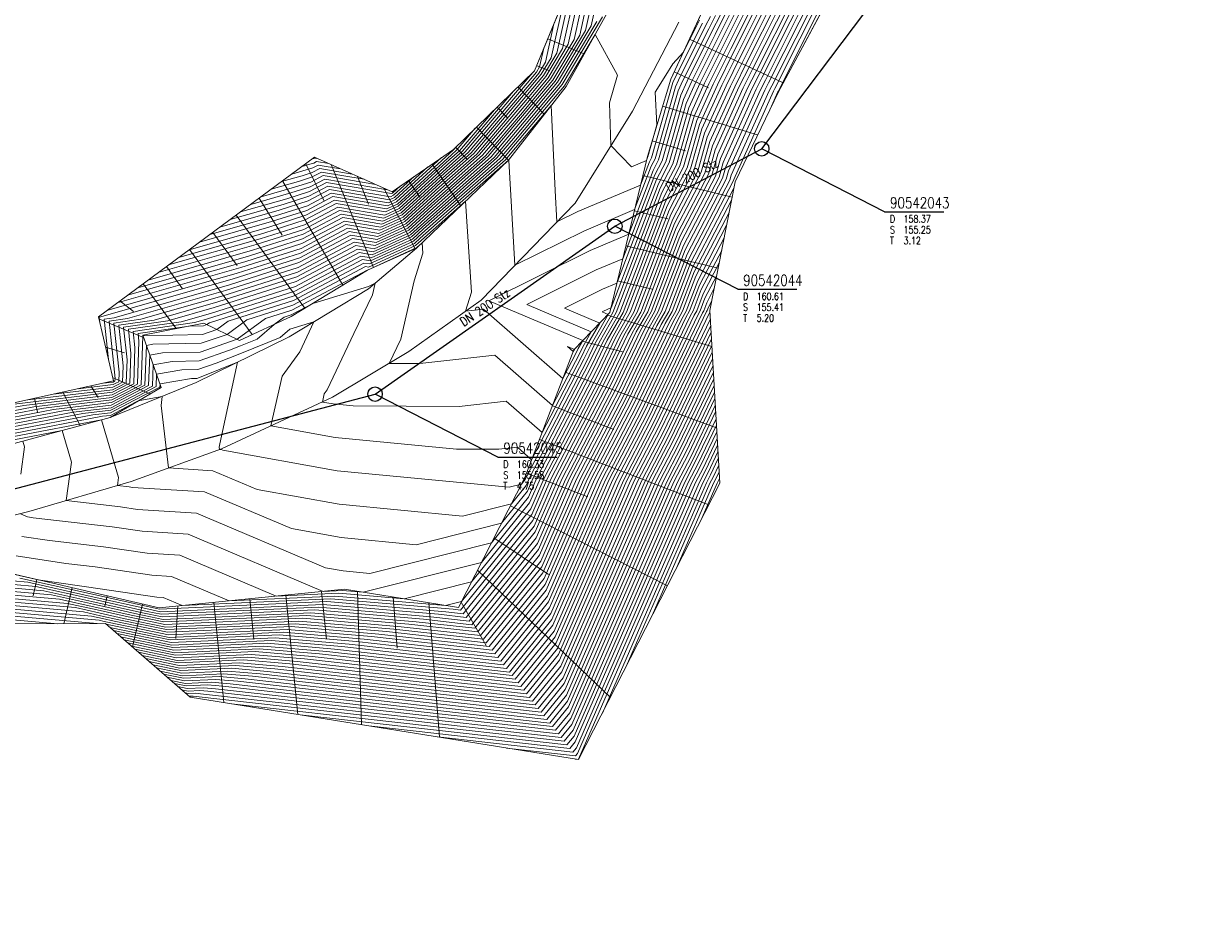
# Model space of a CAD drawing. Header units: metres. Extents: x 3490449 to 3490968, y 5754217 to 5754743.
# Tile 99 of 212: x 3490735 to 3490815, y 5754438 to 5754501. Entities that reach past the tile are written whole.
import ezdxf
from ezdxf.enums import TextEntityAlignment as Align

# ---------------------------------------------------------------- set-up
doc = ezdxf.new("R2010")
doc.units = ezdxf.units.M
doc.header["$LTSCALE"] = 0.25
for name, color, linetype, lineweight, true_color in [('Kartierung-07$0$$BOESCHUNG', 7, 'Continuous', 18, 0x82563a), ('Kartierung-07$0$$BRUCH', 7, 'Continuous', 18, 0x82563a), ('Kartierung-07$0$$HOEHEN_Haupt', 7, 'Continuous', 18, 0x82563a), ('Kartierung-07$0$$HOEHEN_Mittel', 7, 'Continuous', 18, 0x82563a), ('Kartierung-07$0$B_Befestigt', 7, 'Continuous', 18, 0x82563a), ('Kartierung-07$0$B_Boeschung_OK', 7, 'Continuous', 18, 0x82563a), ('Kartierung-07$0$B_Boeschung_UK', 7, 'Continuous', 18, 0x82563a), ('Kartierung-07$0$Hilfe_DGM', 7, 'Continuous', 18, 0x82563a)]:
    doc.layers.add(name, color=color, linetype=linetype, lineweight=lineweight, true_color=true_color)
for name, color, linetype, true_color in [('Kartierung-07$0$B_Schachtschrift_SW_AUS', 7, 'Continuous', 0x82563a), ('Kartierung-07$0$B_SW-Leitung_AUS', 7, 'Continuous', 0x82563a), ('Kartierung-07$0$B_SW_Leitung_Schrift_AUS', 7, 'Continuous', 0x82563a)]:
    doc.layers.add(name, color=color, linetype=linetype, true_color=true_color)
doc.layers.add('Kartierung-07$0$B_SW_Schacht', color=7, linetype='Continuous')
doc.styles.add('Kartierung-07$0$STANDARD', font='romans.shx', dxfattribs={"width": 0.8})

# ---------------------------------------------------------------- blocks, each defined once
blk = doc.blocks.new('Kartierung-07$0$B_Schachtbeschriftung')
blk.add_line((0, 0), (8.19, 0))
at = {"style": 'Kartierung-07$0$STANDARD', "width": 0.8}
for s, p in [('D ', (0.75, -0.5)), ('S ', (0.75, -2)), ('T ', (0.75, -3.5))]:
    blk.add_text(s, height=1, dxfattribs=at).set_placement(p, align=Align.TOP_LEFT)
at = {"ltscale": 0.02, "style": 'Kartierung-07$0$STANDARD', "width": 0.8}
for tag, p, height in [('NUMMER', (0.76, 0.48), 1.5), ('DECKEL', (2.63, -1.5), 1), ('SOHLE', (2.63, -3), 1), ('TIEFE', (2.63, -4.5), 1)]:
    blk.add_attdef(tag, p, '', height=height, dxfattribs=at)
at = {"ltscale": 0.02, "style": 'Kartierung-07$0$STANDARD', "width": 0.8, "flags": 1}
blk.add_attdef('FOTO', (1.06, -6.13), '', height=1, dxfattribs=at)

msp = doc.modelspace()

# ---------------------------------------------------------------- linework, layer by layer
at = {"layer": 'Kartierung-07$0$$BOESCHUNG', "ltscale": 0.02}
for p, q in [((3490771.014, 5754499.734, 161.791), (3490773.545, 5754498.686, 158.862)), ((3490780.825, 5754499.705), (3490787.327, 5754496.694)), ((3490770.249, 5754497.886, 161.791), (3490771.104, 5754497.532, 160.707)), ((3490779.774, 5754497.437), (3490782.157, 5754496.333)), ((3490768.95, 5754496.401, 161.791), (3490770.782, 5754494.51, 158.862)), ((3490767.513, 5754495.009, 161.791), (3490768.263, 5754494.236, 160.707)), ((3490778.976, 5754495.072), (3490785.554, 5754493.077)), ((3490766.077, 5754493.618, 161.791), (3490768.296, 5754491.327, 158.862)), ((3490778.251, 5754492.68), (3490780.548, 5754491.983)), ((3490764.641, 5754492.226, 161.791), (3490765.458, 5754491.382, 160.707)), ((3490754.263, 5754491.085, 161.791), (3490755.539, 5754488.496, 161.558)), ((3490756.009, 5754491.024, 161.791), (3490758.943, 5754483.896, 161.506)), ((3490763.016, 5754491.064, 161.791), (3490765.001, 5754488.18, 158.862)), ((3490757.837, 5754490.213, 161.791), (3490758.614, 5754488.276, 161.266)), ((3490777.601, 5754490.267), (3490783.792, 5754488.779)), ((3490752.654, 5754489.898, 161.791), (3490756.839, 5754482.686, 160.117)), ((3490759.665, 5754489.402, 161.791), (3490761.841, 5754485.206, 159.639)), ((3490761.369, 5754489.93, 161.791), (3490762.17, 5754488.765, 160.707)), ((3490751.044, 5754488.711, 161.791), (3490752.627, 5754486.147, 160.707)), ((3490777.017, 5754487.836), (3490779.345, 5754487.276)), ((3490749.434, 5754487.524, 161.791), (3490754.186, 5754481.081, 158.862)), ((3490747.825, 5754486.336, 161.791), (3490749.521, 5754484.037, 160.707)), ((3490776.433, 5754485.405), (3490782.827, 5754483.868)), ((3490746.215, 5754485.149, 161.791), (3490750.558, 5754479.261, 158.862)), ((3490744.606, 5754483.962, 161.791), (3490745.732, 5754482.436, 160.707)), ((3490742.996, 5754482.775, 161.791), (3490745.285, 5754479.672, 158.862)), ((3490775.849, 5754482.974), (3490778.252, 5754482.397)), ((3490741.387, 5754481.588, 161.791), (3490742.324, 5754480.854, 161.432)), ((3490739.941, 5754480.34, 161.791), (3490743.024, 5754479.06, 161.558)), ((3490775.153, 5754480.605), (3490782.389, 5754478.439)), ((3490773.416, 5754478.806), (3490776.191, 5754478.067)), ((3490740.394, 5754478.392, 161.791), (3490741.71, 5754478.001, 160.707)), ((3490772.235, 5754476.654), (3490782.709, 5754472.796)), ((3490739.384, 5754475.704, 161.791), (3490739.88, 5754474.913, 160.707)), ((3490740.886, 5754476.282, 161.514), (3490743.474, 5754475.149, 159.718)), ((3490735.479, 5754474.841, 161.791), (3490735.69, 5754473.883, 160.707)), ((3490737.431, 5754475.273, 161.791), (3490738.642, 5754472.96, 159.698)), ((3490771.337, 5754474.321), (3490775.606, 5754472.677)), ((3490770.439, 5754471.988), (3490782.166, 5754467.472)), ((3490769.541, 5754469.655), (3490773.789, 5754468.019)), ((3490768.433, 5754467.415), (3490779.302, 5754461.864)), ((3490767.296, 5754465.188), (3490771.061, 5754462.64)), ((3490766.159, 5754462.962), (3490775.356, 5754454.138)), ((3490735.644, 5754462.311), (3490735.379, 5754461.175)), ((3490738.079, 5754461.743), (3490737.496, 5754459.246)), ((3490740.513, 5754461.175), (3490740.347, 5754460.463)), ((3490750.386, 5754460.971), (3490750.668, 5754458.159)), ((3490752.873, 5754461.22), (3490753.703, 5754452.962)), ((3490755.36, 5754461.47), (3490755.692, 5754458.17)), ((3490757.841, 5754461.484), (3490758.132, 5754452.25)), ((3490760.309, 5754461.088), (3490760.591, 5754457.556)), ((3490742.948, 5754460.608), (3490742.255, 5754457.636)), ((3490745.411, 5754460.471), (3490745.261, 5754458.21)), ((3490747.898, 5754460.721), (3490748.595, 5754453.782)), ((3490762.778, 5754460.691), (3490763.534, 5754451.382)), ((3490765.022, 5754460.735), (3490766.759, 5754457.741))]:
    msp.add_line(p, q, dxfattribs=at)
at = {"layer": 'Kartierung-07$0$$BRUCH', "ltscale": 0.02}
for p, q in [((3490773.072, 5754504.708), (3490770.093, 5754497.509)), ((3490783.376, 5754505.213), (3490779.541, 5754496.933)), ((3490786.991, 5754496.069), (3490790.906, 5754503.359)), ((3490772.283, 5754496.433), (3490775.114, 5754501.486)), ((3490776.877, 5754494.716), (3490780.093, 5754500.893)), ((3490770.093, 5754497.509), (3490764.482, 5754492.072)), ((3490779.541, 5754496.933), (3490777.916, 5754491.576)), ((3490768.297, 5754491.328), (3490772.283, 5754496.433)), ((3490784.001, 5754489.843), (3490786.991, 5754496.069)), ((3490772.909, 5754488.352), (3490776.877, 5754494.716)), ((3490764.482, 5754492.072), (3490760.234, 5754489.149)), ((3490754.868, 5754491.531), (3490739.905, 5754480.495)), ((3490760.234, 5754489.149), (3490754.868, 5754491.531)), ((3490761.927, 5754485.245), (3490768.297, 5754491.328)), ((3490777.916, 5754491.576), (3490775.321, 5754480.778)), ((3490782.248, 5754480.922), (3490784.001, 5754489.843)), ((3490766.417, 5754481.65), (3490772.909, 5754488.352)), ((3490758.529, 5754483.709), (3490761.927, 5754485.245)), ((3490761.927, 5754485.245), (3490758.606, 5754482.43)), ((3490753.24, 5754480.508), (3490758.529, 5754483.709)), ((3490758.606, 5754482.43), (3490753.106, 5754479.099)), ((3490761.399, 5754478.088), (3490766.417, 5754481.65)), ((3490739.905, 5754480.495), (3490740.94, 5754476.048)), ((3490749.68, 5754478.853), (3490753.24, 5754480.508)), ((3490775.321, 5754480.778), (3490772.831, 5754478.2)), ((3490782.927, 5754468.963), (3490782.248, 5754480.922)), ((3490742.97, 5754479.211), (3490747.202, 5754480.053)), ((3490747.202, 5754480.053), (3490749.68, 5754478.853)), ((3490744.253, 5754475.607), (3490742.97, 5754479.211)), ((3490753.106, 5754479.099), (3490746.678, 5754475.932)), ((3490756.121, 5754474.919), (3490761.399, 5754478.088)), ((3490772.831, 5754478.2), (3490769.428, 5754469.362)), ((3490740.94, 5754476.048), (3490733.843, 5754474.48)), ((3490746.678, 5754475.932), (3490740.719, 5754473.528)), ((3490740.719, 5754473.528), (3490744.253, 5754475.607)), ((3490748.432, 5754471.356), (3490756.121, 5754474.919)), ((3490734.074, 5754471.71), (3490740.719, 5754473.528)), ((3490742.179, 5754469.09), (3490748.432, 5754471.356)), ((3490735.09, 5754467.003), (3490742.179, 5754469.09)), ((3490769.428, 5754469.362), (3490764.831, 5754460.361)), ((3490773.159, 5754449.836), (3490782.927, 5754468.963)), ((3490720.934, 5754463.569), (3490735.09, 5754467.003)), ((3490744.1, 5754460.339), (3490733.851, 5754462.729)), ((3490756.94, 5754461.629), (3490744.1, 5754460.339)), ((3490764.831, 5754460.361), (3490756.94, 5754461.629)), ((3490726.207, 5754459.228), (3490740.397, 5754459.251)), ((3490740.397, 5754459.251), (3490746.255, 5754454.158)), ((3490746.255, 5754454.158), (3490773.159, 5754449.836))]:
    msp.add_line(p, q, dxfattribs=at)
at = {"layer": 'Kartierung-07$0$$HOEHEN_Haupt', "ltscale": 0.02}
for points in [[(3490741.206, 5754481.455), (3490749.774, 5754483.904), (3490753.937, 5754485.225), (3490757.047, 5754486.876), (3490759.396, 5754486.476), (3490761.064, 5754487.235), (3490763.504, 5754489.459), (3490766.104, 5754491.756), (3490769.621, 5754495.886), (3490770.726, 5754497.198), (3490771.648, 5754498.74), (3490772.854, 5754504.18)], [(3490730.675, 5754461.274), (3490737.762, 5754460.651), (3490739.81, 5754460.194), (3490741.967, 5754459.712), (3490744.502, 5754459.186), (3490754.066, 5754459.619), (3490760.873, 5754459.039), (3490766.365, 5754458.422), (3490770.534, 5754463.576), (3490773.01, 5754469.256), (3490776.106, 5754475.204), (3490778.297, 5754479.78), (3490778.908, 5754480.853), (3490780.54, 5754485.124), (3490783.129, 5754490.091), (3490783.352, 5754490.875), (3490785.76, 5754496.212), (3490786.095, 5754496.879), (3490789.132, 5754502.93)], [(3490732.908, 5754462.297), (3490735.012, 5754462.112), (3490739.197, 5754461.178), (3490743.605, 5754460.194), (3490744.193, 5754460.072), (3490755.441, 5754460.581), (3490763.446, 5754459.899), (3490765.368, 5754459.683), (3490770.148, 5754465.593), (3490771.761, 5754469.293), (3490775.247, 5754475.99), (3490776.863, 5754479.365), (3490777.696, 5754480.827), (3490779.92, 5754486.648), (3490781.897, 5754490.442), (3490782.434, 5754492.334), (3490784.263, 5754496.385), (3490785.006, 5754497.865), (3490787.328, 5754502.493)], [(3490738.493, 5754475.507), (3490740.918, 5754475.798), (3490741.102, 5754475.893), (3490741.306, 5754475.999), (3490741.329, 5754476.655), (3490740.972, 5754480.048), (3490742.844, 5754480.317), (3490748.448, 5754481.919), (3490753.694, 5754483.584), (3490757.614, 5754485.664), (3490759.064, 5754485.417), (3490761.393, 5754486.477), (3490762.904, 5754487.854), (3490767.1, 5754491.561), (3490769.02, 5754493.816), (3490771.533, 5754496.802), (3490773.631, 5754500.311), (3490774.208, 5754502.915)], [(3490733.978, 5754472.863), (3490738.826, 5754473.79), (3490740.762, 5754474.022), (3490742.249, 5754474.795), (3490743.9, 5754475.654), (3490743.931, 5754476.511), (3490745.683, 5754476.812), (3490746.793, 5754476.836), (3490748.054, 5754477.271), (3490749.818, 5754477.981), (3490752.485, 5754479.054), (3490753.157, 5754479.638), (3490754.822, 5754480.138), (3490753.846, 5754478.074), (3490752.628, 5754476.375), (3490751.849, 5754472.94), (3490756.292, 5754472.145), (3490764.706, 5754471.334), (3490767.626, 5754471.321), (3490768.913, 5754471.463), (3490769.904, 5754470.598), (3490773.529, 5754477.562), (3490773.995, 5754478.537), (3490775.204, 5754480.657), (3490774.797, 5754480.829), (3490775.235, 5754481.047), (3490775.403, 5754481.118), (3490778.68, 5754489.698), (3490779.434, 5754491.144), (3490780.6, 5754495.25), (3490781.269, 5754496.733), (3490782.826, 5754499.836), (3490783.722, 5754501.621)], [(3490785.525, 5754502.057), (3490783.916, 5754498.85), (3490782.766, 5754496.559), (3490781.517, 5754493.792), (3490780.665, 5754490.793), (3490779.3, 5754488.173), (3490776.484, 5754480.802), (3490775.429, 5754478.951), (3490774.388, 5754476.776), (3490770.512, 5754469.33), (3490769.763, 5754467.611), (3490766.428, 5754463.488), (3490758.227, 5754461.422), (3490756.816, 5754461.542), (3490755.474, 5754461.482), (3490746.108, 5754465.445), (3490742.936, 5754465.641), (3490740.847, 5754465.949), (3490735.393, 5754466.576), (3490734.984, 5754466.638), (3490734.5, 5754466.86)], [(3490733.886, 5754473.968), (3490735.422, 5754474.261), (3490740.84, 5754474.91), (3490741.675, 5754475.344), (3490742.603, 5754475.827), (3490742.71, 5754478.806), (3490742.654, 5754479.343), (3490746.178, 5754479.849), (3490747.179, 5754479.871), (3490747.412, 5754479.951), (3490747.59, 5754480.082), (3490753.452, 5754481.943), (3490758.181, 5754484.453), (3490758.733, 5754484.359), (3490761.721, 5754485.719), (3490762.303, 5754486.25), (3490768.096, 5754491.367), (3490768.418, 5754491.746), (3490771.257, 5754495.119), (3490771.532, 5754489.241), (3490771.657, 5754487.06), (3490773.093, 5754487.774), (3490777.443, 5754489.607), (3490778.06, 5754491.222), (3490778.202, 5754491.495), (3490779.682, 5754496.708), (3490779.772, 5754496.906), (3490781.736, 5754500.822)], [(3490744.762, 5754484.078), (3490751.1, 5754485.889), (3490754.179, 5754486.866), (3490756.48, 5754488.088), (3490759.728, 5754487.534), (3490760.735, 5754487.993), (3490764.105, 5754491.064), (3490765.108, 5754491.95), (3490768.657, 5754496.118)], [(3490762.722, 5754490.861), (3490760.407, 5754488.75), (3490760.06, 5754488.592), (3490755.913, 5754489.299), (3490754.421, 5754488.508), (3490752.426, 5754487.874), (3490748.318, 5754486.7)], [(3490758.301, 5754490.007), (3490755.345, 5754490.511), (3490754.664, 5754490.149), (3490753.752, 5754489.86), (3490751.874, 5754489.323)], [(3490783.751, 5754488.571), (3490781.159, 5754483.599), (3490780.12, 5754480.878), (3490779.73, 5754480.194), (3490776.965, 5754474.418), (3490774.259, 5754469.219), (3490770.919, 5754461.558), (3490767.363, 5754457.161), (3490758.299, 5754458.18), (3490752.691, 5754458.658), (3490744.811, 5754458.301), (3490740.449, 5754459.206)], [(3490782.895, 5754484.215), (3490781.779, 5754482.075), (3490781.332, 5754480.903), (3490781.164, 5754480.609), (3490777.824, 5754473.632), (3490775.508, 5754469.182), (3490771.305, 5754459.54), (3490768.361, 5754455.9), (3490755.726, 5754457.321), (3490751.316, 5754457.696), (3490745.119, 5754457.416), (3490741.69, 5754458.127)], [(3490742.93, 5754457.049), (3490745.428, 5754456.531), (3490749.94, 5754456.735), (3490753.152, 5754456.461), (3490769.358, 5754454.64), (3490771.69, 5754457.523), (3490776.757, 5754469.145), (3490778.683, 5754472.846), (3490782.28, 5754480.359)], [(3490744.171, 5754455.97), (3490745.736, 5754455.645), (3490748.565, 5754455.773), (3490750.579, 5754455.602), (3490770.356, 5754453.379), (3490772.076, 5754455.505), (3490778.006, 5754469.108), (3490779.542, 5754472.06), (3490782.411, 5754478.052)], [(3490745.411, 5754454.891), (3490746.045, 5754454.76), (3490747.19, 5754454.812), (3490748.005, 5754454.742), (3490771.353, 5754452.118), (3490772.461, 5754453.488), (3490779.255, 5754469.072), (3490780.401, 5754471.274), (3490782.542, 5754475.745)], [(3490782.673, 5754473.438), (3490781.26, 5754470.488), (3490780.504, 5754469.035), (3490772.847, 5754451.47), (3490772.351, 5754450.857), (3490753.874, 5754452.934)], [(3490734.53, 5754469.597), (3490734.79, 5754471.479), (3490734.673, 5754471.874)], [(3490782.804, 5754471.131), (3490782.119, 5754469.702), (3490781.753, 5754468.998), (3490774.801, 5754453.052)], [(3490739.825, 5754459.25), (3490728.441, 5754460.251), (3490726.459, 5754460.606), (3490726.126, 5754460.583), (3490724.351, 5754460.465), (3490719.019, 5754460.209), (3490715.561, 5754459.949), (3490714.411, 5754459.815), (3490710.004, 5754459.301), (3490708.879, 5754459.08), (3490705.985, 5754458.833), (3490705.95, 5754458.842), (3490705.9, 5754458.856), (3490704.122, 5754459.283), (3490704.448, 5754462.351), (3490704.644, 5754464.216), (3490696.686, 5754463.855), (3490694.576, 5754463.362), (3490690.696, 5754463.034), (3490689.681, 5754463.688), (3490689.888, 5754465.345), (3490689.305, 5754466.142)]]:
    msp.add_lwpolyline(points, dxfattribs=at)
at = {"layer": 'Kartierung-07$0$$HOEHEN_Mittel', "ltscale": 0.02}
for points in [[(3490786.414, 5754494.867), (3490786.958, 5754496.073), (3490786.967, 5754496.091), (3490790.574, 5754503.279), (3490790.647, 5754503.423), (3490790.778, 5754503.648), (3490794.4, 5754507.76), (3490795.091, 5754508.671), (3490798.266, 5754514.081), (3490799.068, 5754515.088), (3490800.265, 5754516.36), (3490802.684, 5754519.838), (3490804.24, 5754521.365), (3490806.609, 5754523.266), (3490808.277, 5754524.508), (3490811.373, 5754527.06), (3490811.768, 5754527.296), (3490813.302, 5754528.116), (3490813.704, 5754529.162), (3490813.994, 5754529.714), (3490813.792, 5754531.037), (3490813.228, 5754534.174)], [(3490740.005, 5754480.065), (3490739.962, 5754480.471), (3490740.063, 5754480.485), (3490749.244, 5754483.11), (3490753.84, 5754484.569), (3490757.274, 5754486.391), (3490759.263, 5754486.052), (3490761.196, 5754486.932), (3490763.264, 5754488.817), (3490766.502, 5754491.678), (3490769.381, 5754495.058), (3490771.048, 5754497.04), (3490772.441, 5754499.369), (3490773.481, 5754504.062)], [(3490740.495, 5754480.93), (3490749.509, 5754483.507), (3490753.888, 5754484.897), (3490757.16, 5754486.634), (3490759.33, 5754486.264), (3490761.13, 5754487.083), (3490763.384, 5754489.138), (3490766.303, 5754491.717), (3490769.501, 5754495.472), (3490770.887, 5754497.119), (3490772.044, 5754499.055), (3490773.239, 5754504.444)], [(3490729.334, 5754460.66), (3490739.412, 5754459.774), (3490740.178, 5754459.603), (3490740.984, 5754459.423), (3490744.687, 5754458.655), (3490753.241, 5754459.043), (3490759.329, 5754458.524), (3490766.964, 5754457.665), (3490770.765, 5754462.365), (3490773.759, 5754469.234), (3490776.621, 5754474.732), (3490779.157, 5754480.028), (3490779.635, 5754480.868), (3490780.911, 5754484.209), (3490783.868, 5754489.881), (3490783.902, 5754490), (3490786.659, 5754496.108), (3490786.749, 5754496.288), (3490790.214, 5754503.191)], [(3490729.781, 5754460.865), (3490738.862, 5754460.066), (3490740.055, 5754459.8), (3490741.311, 5754459.52), (3490744.625, 5754458.832), (3490753.516, 5754459.235), (3490759.843, 5754458.696), (3490766.764, 5754457.918), (3490770.688, 5754462.769), (3490773.51, 5754469.241), (3490776.449, 5754474.889), (3490778.87, 5754479.946), (3490779.393, 5754480.863), (3490780.787, 5754484.514), (3490783.622, 5754489.951), (3490783.718, 5754490.292), (3490786.359, 5754496.142), (3490786.531, 5754496.485), (3490789.853, 5754503.104)], [(3490730.228, 5754461.07), (3490738.312, 5754460.359), (3490739.933, 5754459.997), (3490741.639, 5754459.616), (3490744.564, 5754459.009), (3490753.791, 5754459.427), (3490760.358, 5754458.867), (3490766.565, 5754458.17), (3490770.611, 5754463.172), (3490773.26, 5754469.249), (3490776.278, 5754475.047), (3490778.583, 5754479.863), (3490779.15, 5754480.858), (3490780.663, 5754484.819), (3490783.375, 5754490.021), (3490783.535, 5754490.584), (3490786.06, 5754496.177), (3490786.313, 5754496.682), (3490789.492, 5754503.017)], [(3490740.229, 5754475.891), (3490740.934, 5754475.975), (3490740.987, 5754476.003), (3490741.046, 5754476.034), (3490741.053, 5754476.224), (3490740.635, 5754480.189), (3490741.917, 5754480.373), (3490748.713, 5754482.316), (3490753.743, 5754483.912), (3490757.5, 5754485.907), (3490759.131, 5754485.629), (3490761.327, 5754486.629), (3490763.024, 5754488.175), (3490766.9, 5754491.6), (3490769.14, 5754494.23), (3490771.371, 5754496.881), (3490773.234, 5754499.997), (3490773.966, 5754503.298)], [(3490740.593, 5754477.539), (3490740.299, 5754480.33), (3490740.99, 5754480.429), (3490748.979, 5754482.713), (3490753.791, 5754484.24), (3490757.387, 5754486.149), (3490759.197, 5754485.841), (3490761.261, 5754486.78), (3490763.144, 5754488.496), (3490766.701, 5754491.639), (3490769.261, 5754494.644), (3490771.21, 5754496.96), (3490772.837, 5754499.683), (3490773.724, 5754503.68)], [(3490731.121, 5754461.479), (3490737.212, 5754460.943), (3490739.687, 5754460.391), (3490742.294, 5754459.808), (3490744.44, 5754459.363), (3490754.341, 5754459.812), (3490761.388, 5754459.211), (3490766.166, 5754458.674), (3490770.457, 5754463.979), (3490772.76, 5754469.264), (3490775.934, 5754475.361), (3490778.01, 5754479.697), (3490778.666, 5754480.848), (3490780.416, 5754485.429), (3490782.883, 5754490.162), (3490783.168, 5754491.167), (3490785.461, 5754496.246), (3490785.877, 5754497.076), (3490788.771, 5754502.842)], [(3490731.568, 5754461.683), (3490736.662, 5754461.236), (3490739.565, 5754460.587), (3490742.622, 5754459.905), (3490744.378, 5754459.54), (3490754.616, 5754460.004), (3490761.902, 5754459.383), (3490765.966, 5754458.926), (3490770.379, 5754464.383), (3490772.51, 5754469.271), (3490775.762, 5754475.518), (3490777.723, 5754479.614), (3490778.423, 5754480.842), (3490780.292, 5754485.734), (3490782.636, 5754490.232), (3490782.985, 5754491.459), (3490785.161, 5754496.281), (3490785.659, 5754497.273), (3490788.41, 5754502.755)], [(3490732.015, 5754461.888), (3490736.112, 5754461.528), (3490739.442, 5754460.784), (3490742.95, 5754460.001), (3490744.317, 5754459.718), (3490754.891, 5754460.196), (3490762.417, 5754459.555), (3490765.767, 5754459.178), (3490770.302, 5754464.786), (3490772.261, 5754469.278), (3490775.59, 5754475.675), (3490777.436, 5754479.531), (3490778.181, 5754480.837), (3490780.168, 5754486.039), (3490782.39, 5754490.302), (3490782.801, 5754491.75), (3490784.862, 5754496.316), (3490785.441, 5754497.471), (3490788.05, 5754502.668)], [(3490732.462, 5754462.093), (3490735.562, 5754461.82), (3490739.32, 5754460.981), (3490743.277, 5754460.097), (3490744.255, 5754459.895), (3490755.166, 5754460.389), (3490762.932, 5754459.727), (3490765.567, 5754459.431), (3490770.225, 5754465.19), (3490772.011, 5754469.286), (3490775.419, 5754475.833), (3490777.15, 5754479.448), (3490777.939, 5754480.832), (3490780.044, 5754486.344), (3490782.143, 5754490.372), (3490782.618, 5754492.042), (3490784.563, 5754496.351), (3490785.223, 5754497.668), (3490787.689, 5754502.581)], [(3490733.912, 5754462.697), (3490735.73, 5754462.291), (3490738.762, 5754461.834), (3490739.087, 5754461.797), (3490743.937, 5754461.083), (3490744.382, 5754461.056), (3490745.697, 5754460.499), (3490755.991, 5754460.966), (3490764.476, 5754460.242), (3490764.969, 5754460.187), (3490769.994, 5754466.4), (3490771.262, 5754469.308), (3490774.903, 5754476.304), (3490776.289, 5754479.2), (3490777.212, 5754480.817), (3490779.672, 5754487.258), (3490781.404, 5754490.583), (3490782.067, 5754492.917), (3490783.664, 5754496.455), (3490784.57, 5754498.259), (3490786.607, 5754502.319)], [(3490786.246, 5754502.231), (3490784.352, 5754498.456), (3490783.365, 5754496.49), (3490781.884, 5754493.209), (3490781.158, 5754490.653), (3490779.548, 5754487.563), (3490776.969, 5754480.812), (3490776.002, 5754479.117), (3490774.731, 5754476.461), (3490771.012, 5754469.315), (3490769.917, 5754466.804), (3490765.045, 5754460.781), (3490763.945, 5754460.503), (3490756.266, 5754461.158), (3490748.956, 5754460.827), (3490744.957, 5754462.519), (3490743.603, 5754462.603), (3490739.674, 5754463.181), (3490737.639, 5754463.415), (3490734.2, 5754463.933)], [(3490734.462, 5754462.405), (3490739.075, 5754461.375), (3490743.933, 5754460.29), (3490744.131, 5754460.249), (3490755.716, 5754460.773), (3490763.961, 5754460.071), (3490765.168, 5754459.935), (3490770.071, 5754465.997), (3490771.511, 5754469.3), (3490775.075, 5754476.147), (3490776.576, 5754479.283), (3490777.454, 5754480.822), (3490779.796, 5754486.953), (3490781.651, 5754490.512), (3490782.251, 5754492.625), (3490783.964, 5754496.42), (3490784.788, 5754498.062), (3490786.968, 5754502.406)], [(3490785.886, 5754502.144), (3490784.134, 5754498.653), (3490783.065, 5754496.524), (3490781.7, 5754493.5), (3490780.912, 5754490.723), (3490779.424, 5754487.868), (3490776.727, 5754480.807), (3490775.716, 5754479.034), (3490774.559, 5754476.619), (3490770.762, 5754469.323), (3490769.84, 5754467.207), (3490765.737, 5754462.134), (3490761.086, 5754460.963), (3490756.541, 5754461.35), (3490752.215, 5754461.154), (3490745.532, 5754463.982), (3490743.27, 5754464.122), (3490740.26, 5754464.565), (3490736.516, 5754464.996), (3490734.592, 5754465.285)], [(3490736.758, 5754475.124), (3490740.902, 5754475.62), (3490741.216, 5754475.783), (3490741.565, 5754475.965), (3490741.606, 5754477.085), (3490741.308, 5754479.907), (3490743.771, 5754480.261), (3490748.183, 5754481.522), (3490753.646, 5754483.256), (3490757.727, 5754485.422), (3490758.998, 5754485.206), (3490761.458, 5754486.326), (3490762.783, 5754487.534), (3490767.299, 5754491.523), (3490768.9, 5754493.402), (3490771.694, 5754496.722), (3490774.027, 5754500.625), (3490774.45, 5754502.533)], [(3490741.918, 5754481.979), (3490750.039, 5754484.301), (3490753.985, 5754485.553), (3490756.933, 5754487.118), (3490759.462, 5754486.687), (3490760.998, 5754487.386), (3490763.624, 5754489.78), (3490765.904, 5754491.795), (3490769.742, 5754496.3), (3490770.564, 5754497.277), (3490771.251, 5754498.426), (3490772.149, 5754502.479)], [(3490733.923, 5754473.526), (3490736.784, 5754474.073), (3490740.809, 5754474.554), (3490741.905, 5754475.124), (3490743.122, 5754475.758), (3490743.221, 5754478.506), (3490743.678, 5754478.585), (3490747.025, 5754478.657), (3490748.812, 5754479.273), (3490750.176, 5754480.277), (3490753.355, 5754481.286), (3490758.408, 5754483.968), (3490758.6, 5754483.935), (3490761.853, 5754485.416), (3490762.063, 5754485.608), (3490765.322, 5754488.487), (3490765.742, 5754482.191), (3490765.326, 5754480.876), (3490766.573, 5754481.013), (3490772.067, 5754476.215), (3490773.013, 5754478.033), (3490773.135, 5754478.288), (3490773.451, 5754478.841), (3490766.941, 5754481.599), (3490773.95, 5754485.083), (3490776.627, 5754486.211), (3490778.308, 5754490.612), (3490778.694, 5754491.354), (3490780.049, 5754496.125), (3490780.37, 5754496.837), (3490782.172, 5754500.427), (3490782.64, 5754501.359)], [(3490733.941, 5754473.305), (3490737.465, 5754473.979), (3490740.793, 5754474.377), (3490742.019, 5754475.015), (3490743.381, 5754475.723), (3490743.458, 5754477.841), (3490744.346, 5754477.994), (3490746.947, 5754478.05), (3490749.512, 5754478.934), (3490751.469, 5754480.375), (3490753.306, 5754480.958), (3490758.521, 5754483.726), (3490758.534, 5754483.724), (3490761.918, 5754485.265), (3490761.943, 5754485.287), (3490762.318, 5754485.618), (3490762.366, 5754484.894), (3490761.76, 5754482.976), (3490760.848, 5754478.944), (3490760.031, 5754477.266), (3490762.164, 5754477.257), (3490767.353, 5754477.83), (3490771.346, 5754474.343), (3490773.185, 5754477.876), (3490773.422, 5754478.371), (3490774.035, 5754479.447), (3490769.56, 5754481.342), (3490774.378, 5754483.738), (3490776.219, 5754484.513), (3490778.432, 5754490.308), (3490778.941, 5754491.284), (3490780.233, 5754495.833), (3490780.67, 5754496.802), (3490782.39, 5754500.23), (3490783, 5754501.446)], [(3490733.959, 5754473.084), (3490738.146, 5754473.884), (3490740.778, 5754474.199), (3490742.134, 5754474.905), (3490743.641, 5754475.689), (3490743.694, 5754477.176), (3490745.014, 5754477.403), (3490746.87, 5754477.443), (3490748.978, 5754478.17), (3490749.74, 5754478.477), (3490750.891, 5754478.94), (3490752.074, 5754479.966), (3490752.762, 5754480.472), (3490753.258, 5754480.629), (3490754.745, 5754481.419), (3490758.596, 5754482.597), (3490759.066, 5754482.82), (3490758.881, 5754482.002), (3490757.583, 5754479.337), (3490755.742, 5754475.445), (3490755.539, 5754475.162), (3490755.409, 5754474.589), (3490756.149, 5754474.457), (3490757.552, 5754474.321), (3490764.895, 5754474.289), (3490768.133, 5754474.646), (3490770.625, 5754472.47), (3490773.357, 5754477.719), (3490773.708, 5754478.454), (3490774.62, 5754480.052), (3490772.178, 5754481.086), (3490774.807, 5754482.392), (3490775.811, 5754482.815), (3490778.556, 5754490.003), (3490779.187, 5754491.214), (3490780.416, 5754495.542), (3490780.969, 5754496.767), (3490782.608, 5754500.033), (3490783.361, 5754501.533)], [(3490733.996, 5754472.642), (3490739.507, 5754473.696), (3490740.747, 5754473.844), (3490742.363, 5754474.685), (3490744.16, 5754475.619), (3490744.168, 5754475.846), (3490746.351, 5754476.221), (3490746.716, 5754476.229), (3490747.131, 5754476.372), (3490749.541, 5754477.343), (3490748.3, 5754471.701), (3490748.271, 5754471.471), (3490748.291, 5754471.305), (3490748.409, 5754471.297), (3490748.527, 5754471.248), (3490756.434, 5754469.834), (3490768.337, 5754468.686), (3490769.193, 5754468.902), (3490769.454, 5754469.225), (3490769.513, 5754469.359), (3490773.7, 5754477.405), (3490774.282, 5754478.619), (3490775.515, 5754480.782), (3490778.804, 5754489.393), (3490779.68, 5754491.074), (3490780.783, 5754494.959), (3490781.568, 5754496.698), (3490783.044, 5754499.639), (3490784.082, 5754501.708)], [(3490734.015, 5754472.421), (3490740.188, 5754473.602), (3490740.731, 5754473.667), (3490742.478, 5754474.575), (3490742.66, 5754474.67), (3490743.795, 5754474.883), (3490744.322, 5754474.982), (3490744.242, 5754474.342), (3490744.758, 5754470.025), (3490747.834, 5754469.834), (3490750.897, 5754468.538), (3490756.577, 5754467.523), (3490765.126, 5754466.698), (3490768.502, 5754467.548), (3490769.531, 5754468.821), (3490769.763, 5754469.352), (3490773.872, 5754477.247), (3490774.569, 5754478.702), (3490775.757, 5754480.787), (3490778.928, 5754489.088), (3490779.926, 5754491.003), (3490780.967, 5754494.667), (3490781.868, 5754496.663), (3490783.262, 5754499.442), (3490784.443, 5754501.795)], [(3490734.033, 5754472.2), (3490740.12, 5754473.364), (3490741.3, 5754469.374), (3490741.222, 5754468.808), (3490742.021, 5754468.716), (3490742.269, 5754468.68), (3490747.258, 5754468.371), (3490753.267, 5754465.829), (3490756.719, 5754465.212), (3490761.916, 5754464.71), (3490767.81, 5754466.195), (3490769.608, 5754468.418), (3490770.013, 5754469.345), (3490774.044, 5754477.09), (3490774.855, 5754478.785), (3490776, 5754480.792), (3490779.052, 5754488.783), (3490780.173, 5754490.933), (3490781.15, 5754494.375), (3490782.167, 5754496.628), (3490783.48, 5754499.245), (3490784.804, 5754501.882)], [(3490734.052, 5754471.979), (3490737.396, 5754472.619), (3490738.045, 5754470.426), (3490737.677, 5754467.765), (3490741.434, 5754467.332), (3490742.603, 5754467.161), (3490746.683, 5754466.908), (3490755.637, 5754463.119), (3490756.862, 5754462.9), (3490758.706, 5754462.722), (3490767.119, 5754464.841), (3490769.686, 5754468.014), (3490770.262, 5754469.337), (3490774.216, 5754476.933), (3490775.142, 5754478.868), (3490776.242, 5754480.797), (3490779.176, 5754488.478), (3490780.419, 5754490.863), (3490781.333, 5754494.084), (3490782.467, 5754496.594), (3490783.698, 5754499.048), (3490785.164, 5754501.97)], [(3490733.867, 5754474.188), (3490734.742, 5754474.356), (3490740.856, 5754475.087), (3490741.56, 5754475.454), (3490742.344, 5754475.861), (3490742.434, 5754478.376), (3490742.317, 5754479.484), (3490746.553, 5754480.092), (3490747.388, 5754480.331), (3490753.5, 5754482.271), (3490758.067, 5754484.695), (3490758.799, 5754484.571), (3490761.656, 5754485.871), (3490762.423, 5754486.571), (3490767.897, 5754491.406), (3490768.539, 5754492.16), (3490772.178, 5754496.485), (3490774.305, 5754500.042), (3490775.851, 5754497.222), (3490775.299, 5754495.306), (3490775.394, 5754492.338), (3490776.819, 5754490.869), (3490777.851, 5754491.304), (3490777.936, 5754491.527), (3490777.955, 5754491.565), (3490778.583, 5754493.774), (3490778.466, 5754496.038), (3490779.199, 5754497.215), (3490779.69, 5754498.005), (3490780.414, 5754498.819), (3490781.518, 5754501.019)], [(3490733.904, 5754473.747), (3490736.103, 5754474.167), (3490740.825, 5754474.732), (3490741.79, 5754475.234), (3490742.862, 5754475.792), (3490742.984, 5754479.171), (3490743.01, 5754479.176), (3490747.102, 5754479.264), (3490748.112, 5754479.612), (3490748.883, 5754480.18), (3490753.403, 5754481.614), (3490758.294, 5754484.211), (3490758.666, 5754484.147), (3490761.787, 5754485.568), (3490762.183, 5754485.929), (3490768.295, 5754491.328), (3490768.298, 5754491.332), (3490768.326, 5754491.366), (3490768.329, 5754491.307), (3490768.746, 5754484.054), (3490773.522, 5754486.428), (3490777.035, 5754487.909), (3490778.184, 5754490.917), (3490778.448, 5754491.424), (3490779.866, 5754496.417), (3490780.071, 5754496.872), (3490781.954, 5754500.625), (3490782.279, 5754501.272)], [(3490734.061, 5754474.45), (3490740.871, 5754475.265), (3490741.446, 5754475.564), (3490742.084, 5754475.896), (3490742.158, 5754477.946), (3490741.981, 5754479.625), (3490745.626, 5754480.148), (3490747.653, 5754480.728), (3490753.549, 5754482.599), (3490757.954, 5754484.938), (3490758.865, 5754484.782), (3490761.59, 5754486.022), (3490762.543, 5754486.892), (3490767.697, 5754491.445), (3490768.659, 5754492.574), (3490772.017, 5754496.564), (3490774.821, 5754501.254)], [(3490735.023, 5754474.741), (3490740.887, 5754475.442), (3490741.331, 5754475.673), (3490741.825, 5754475.93), (3490741.882, 5754477.515), (3490741.644, 5754479.766), (3490744.699, 5754480.205), (3490747.918, 5754481.125), (3490753.597, 5754482.927), (3490757.841, 5754485.18), (3490758.932, 5754484.994), (3490761.524, 5754486.174), (3490762.663, 5754487.213), (3490767.498, 5754491.484), (3490768.779, 5754492.988), (3490771.855, 5754496.643), (3490774.424, 5754500.939)], [(3490742.629, 5754482.504), (3490750.304, 5754484.698), (3490754.034, 5754485.882), (3490756.82, 5754487.361), (3490759.529, 5754486.899), (3490760.933, 5754487.538), (3490763.744, 5754490.101), (3490765.705, 5754491.833), (3490769.862, 5754496.714), (3490770.403, 5754497.357), (3490770.854, 5754498.112), (3490771.445, 5754500.777)], [(3490743.34, 5754483.028), (3490750.57, 5754485.095), (3490754.082, 5754486.21), (3490756.706, 5754487.603), (3490759.595, 5754487.111), (3490760.867, 5754487.69), (3490763.865, 5754490.422), (3490765.506, 5754491.872), (3490769.982, 5754497.128), (3490770.241, 5754497.436), (3490770.458, 5754497.798), (3490770.741, 5754499.075)], [(3490744.051, 5754483.553), (3490750.835, 5754485.492), (3490754.131, 5754486.538), (3490756.593, 5754487.845), (3490759.661, 5754487.322), (3490760.801, 5754487.841), (3490763.985, 5754490.743), (3490765.307, 5754491.911), (3490769.987, 5754497.406)], [(3490745.473, 5754484.602), (3490751.365, 5754486.286), (3490754.228, 5754487.195), (3490756.366, 5754488.33), (3490759.794, 5754487.746), (3490760.67, 5754488.144), (3490764.225, 5754491.385), (3490764.908, 5754491.989), (3490767.327, 5754494.829)], [(3490746.185, 5754485.127), (3490751.63, 5754486.683), (3490754.276, 5754487.523), (3490756.253, 5754488.572), (3490759.86, 5754487.957), (3490760.604, 5754488.296), (3490764.345, 5754491.706), (3490764.709, 5754492.028), (3490765.998, 5754493.541)], [(3490746.896, 5754485.651), (3490751.895, 5754487.08), (3490754.325, 5754487.851), (3490756.139, 5754488.815), (3490759.927, 5754488.169), (3490760.538, 5754488.447), (3490764.465, 5754492.027), (3490764.51, 5754492.067), (3490764.668, 5754492.252)], [(3490763.668, 5754491.512), (3490760.473, 5754488.599), (3490759.993, 5754488.381), (3490756.026, 5754489.057), (3490754.373, 5754488.179), (3490752.161, 5754487.477), (3490747.607, 5754486.176)], [(3490756.67, 5754490.731), (3490755.119, 5754490.995), (3490754.761, 5754490.806), (3490754.282, 5754490.654), (3490753.296, 5754490.372)], [(3490755.855, 5754491.093), (3490755.005, 5754491.238), (3490754.809, 5754491.134), (3490754.547, 5754491.051), (3490754.007, 5754490.896)], [(3490755.039, 5754491.455), (3490754.892, 5754491.48), (3490754.858, 5754491.462), (3490754.812, 5754491.448), (3490754.719, 5754491.421)], [(3490761.776, 5754490.21), (3490760.341, 5754488.902), (3490760.126, 5754488.804), (3490755.799, 5754489.542), (3490754.47, 5754488.836), (3490752.691, 5754488.271), (3490749.029, 5754487.225)], [(3490759.932, 5754489.283), (3490755.572, 5754490.026), (3490754.567, 5754489.493), (3490753.221, 5754489.065), (3490750.452, 5754488.274)], [(3490759.117, 5754489.645), (3490755.459, 5754490.269), (3490754.615, 5754489.821), (3490753.486, 5754489.462), (3490751.163, 5754488.798)], [(3490757.486, 5754490.369), (3490755.232, 5754490.753), (3490754.712, 5754490.477), (3490754.017, 5754490.257), (3490752.585, 5754489.847)], [(3490728.888, 5754460.456), (3490739.962, 5754459.482), (3490740.3, 5754459.406), (3490740.656, 5754459.327), (3490744.749, 5754458.478), (3490752.966, 5754458.85), (3490758.814, 5754458.352), (3490767.163, 5754457.413), (3490770.842, 5754461.962), (3490774.009, 5754469.227), (3490776.793, 5754474.575), (3490779.444, 5754480.111), (3490779.878, 5754480.873), (3490781.035, 5754483.904), (3490783.922, 5754489.442)], [(3490760.83, 5754489.559), (3490760.275, 5754489.054), (3490760.192, 5754489.016), (3490755.686, 5754489.784), (3490754.518, 5754489.164), (3490752.956, 5754488.668), (3490749.74, 5754487.749)], [(3490783.58, 5754487.7), (3490781.283, 5754483.294), (3490780.362, 5754480.883), (3490780.017, 5754480.277), (3490777.137, 5754474.261), (3490774.509, 5754469.212), (3490770.996, 5754461.155), (3490767.562, 5754456.909), (3490757.785, 5754458.008), (3490752.416, 5754458.466), (3490744.872, 5754458.124), (3490740.697, 5754458.99)], [(3490783.409, 5754486.829), (3490781.407, 5754482.989), (3490780.605, 5754480.888), (3490780.304, 5754480.36), (3490777.309, 5754474.103), (3490774.759, 5754469.204), (3490771.073, 5754460.751), (3490767.762, 5754456.657), (3490757.27, 5754457.836), (3490752.141, 5754458.273), (3490744.934, 5754457.947), (3490740.945, 5754458.774)], [(3490783.237, 5754485.957), (3490781.531, 5754482.684), (3490780.847, 5754480.893), (3490780.591, 5754480.443), (3490777.48, 5754473.946), (3490775.008, 5754469.197), (3490771.15, 5754460.348), (3490767.961, 5754456.405), (3490756.755, 5754457.664), (3490751.866, 5754458.081), (3490744.996, 5754457.77), (3490741.193, 5754458.559)], [(3490783.066, 5754485.086), (3490781.655, 5754482.38), (3490781.089, 5754480.898), (3490780.877, 5754480.526), (3490777.652, 5754473.789), (3490775.258, 5754469.19), (3490771.228, 5754459.944), (3490768.161, 5754456.153), (3490756.24, 5754457.492), (3490751.591, 5754457.889), (3490745.057, 5754457.593), (3490741.442, 5754458.343)], [(3490782.724, 5754483.344), (3490781.903, 5754481.77), (3490781.574, 5754480.908), (3490781.451, 5754480.692), (3490777.996, 5754473.475), (3490775.758, 5754469.175), (3490771.382, 5754459.137), (3490768.56, 5754455.648), (3490755.211, 5754457.149), (3490751.041, 5754457.504), (3490745.181, 5754457.239), (3490741.938, 5754457.911)], [(3490782.553, 5754482.473), (3490782.027, 5754481.465), (3490781.817, 5754480.913), (3490781.738, 5754480.774), (3490778.168, 5754473.317), (3490776.008, 5754469.168), (3490771.459, 5754458.733), (3490768.76, 5754455.396), (3490754.696, 5754456.977), (3490750.766, 5754457.312), (3490745.243, 5754457.062), (3490742.186, 5754457.696)], [(3490782.382, 5754481.602), (3490782.151, 5754481.16), (3490782.059, 5754480.918), (3490782.024, 5754480.857), (3490778.339, 5754473.16), (3490776.257, 5754469.16), (3490771.536, 5754458.33), (3490768.959, 5754455.144), (3490754.182, 5754456.805), (3490750.49, 5754457.119), (3490745.304, 5754456.885), (3490742.434, 5754457.48)], [(3490742.682, 5754457.264), (3490745.366, 5754456.708), (3490750.215, 5754456.927), (3490753.667, 5754456.633), (3490769.159, 5754454.892), (3490771.613, 5754457.926), (3490776.507, 5754469.153), (3490778.511, 5754473.003), (3490782.254, 5754480.82)], [(3490743.178, 5754456.833), (3490745.49, 5754456.353), (3490749.665, 5754456.543), (3490752.637, 5754456.289), (3490769.558, 5754454.387), (3490771.767, 5754457.119), (3490777.007, 5754469.138), (3490778.855, 5754472.689), (3490782.306, 5754479.898)], [(3490743.426, 5754456.617), (3490745.551, 5754456.176), (3490749.39, 5754456.35), (3490752.123, 5754456.117), (3490769.757, 5754454.135), (3490771.844, 5754456.716), (3490777.257, 5754469.131), (3490779.027, 5754472.531), (3490782.332, 5754479.436)], [(3490743.675, 5754456.401), (3490745.613, 5754455.999), (3490749.115, 5754456.158), (3490751.608, 5754455.946), (3490769.957, 5754453.883), (3490771.922, 5754456.312), (3490777.506, 5754469.123), (3490779.199, 5754472.374), (3490782.359, 5754478.975)], [(3490743.923, 5754456.186), (3490745.675, 5754455.822), (3490748.84, 5754455.966), (3490751.093, 5754455.774), (3490770.156, 5754453.631), (3490771.999, 5754455.909), (3490777.756, 5754469.116), (3490779.37, 5754472.217), (3490782.385, 5754478.514)], [(3490772.384, 5754478.441), (3490772.866, 5754478.236), (3490772.848, 5754478.205), (3490772.841, 5754478.191), (3490772.788, 5754478.088), (3490772.384, 5754478.441)], [(3490744.419, 5754455.754), (3490745.798, 5754455.468), (3490748.29, 5754455.581), (3490750.064, 5754455.43), (3490770.555, 5754453.127), (3490772.153, 5754455.102), (3490778.256, 5754469.101), (3490779.714, 5754471.903), (3490782.437, 5754477.591)], [(3490744.667, 5754455.539), (3490745.86, 5754455.291), (3490748.015, 5754455.389), (3490749.549, 5754455.258), (3490770.755, 5754452.874), (3490772.23, 5754454.698), (3490778.506, 5754469.094), (3490779.886, 5754471.745), (3490782.463, 5754477.129)], [(3490744.915, 5754455.323), (3490745.922, 5754455.114), (3490747.74, 5754455.196), (3490749.034, 5754455.086), (3490770.954, 5754452.622), (3490772.307, 5754454.295), (3490778.755, 5754469.086), (3490780.058, 5754471.588), (3490782.49, 5754476.668)], [(3490745.163, 5754455.107), (3490745.983, 5754454.937), (3490747.465, 5754455.004), (3490748.52, 5754454.914), (3490771.154, 5754452.37), (3490772.384, 5754453.891), (3490779.005, 5754469.079), (3490780.229, 5754471.431), (3490782.516, 5754476.207)], [(3490745.66, 5754454.676), (3490746.107, 5754454.583), (3490746.915, 5754454.62), (3490747.49, 5754454.571), (3490771.553, 5754451.866), (3490772.538, 5754453.084), (3490779.505, 5754469.064), (3490780.573, 5754471.117), (3490782.568, 5754475.284)], [(3490745.908, 5754454.46), (3490746.169, 5754454.406), (3490746.64, 5754454.427), (3490746.976, 5754454.399), (3490771.752, 5754451.614), (3490772.615, 5754452.681), (3490779.755, 5754469.057), (3490780.745, 5754470.959), (3490782.594, 5754474.823)], [(3490746.156, 5754454.244), (3490746.23, 5754454.229), (3490746.365, 5754454.235), (3490746.461, 5754454.227), (3490771.952, 5754451.362), (3490772.693, 5754452.277), (3490780.004, 5754469.049), (3490780.917, 5754470.802), (3490782.621, 5754474.361)], [(3490782.647, 5754473.9), (3490781.089, 5754470.645), (3490780.254, 5754469.042), (3490772.77, 5754451.874), (3490772.151, 5754451.109), (3490749.112, 5754453.699)], [(3490782.699, 5754472.977), (3490781.432, 5754470.331), (3490780.754, 5754469.027), (3490772.924, 5754451.067), (3490772.55, 5754450.605), (3490758.636, 5754452.169)], [(3490782.725, 5754472.516), (3490781.604, 5754470.173), (3490781.004, 5754469.02), (3490773.001, 5754450.663), (3490772.75, 5754450.353), (3490763.397, 5754451.404)], [(3490782.751, 5754472.054), (3490781.776, 5754470.016), (3490781.253, 5754469.012), (3490773.078, 5754450.26), (3490772.95, 5754450.101), (3490768.159, 5754450.639)], [(3490782.778, 5754471.593), (3490781.948, 5754469.859), (3490781.503, 5754469.005), (3490773.155, 5754449.856), (3490773.149, 5754449.849), (3490772.921, 5754449.874)], [(3490782.83, 5754470.67), (3490782.291, 5754469.545), (3490782.003, 5754468.99), (3490776.53, 5754456.437)], [(3490782.856, 5754470.209), (3490782.463, 5754469.387), (3490782.253, 5754468.983), (3490778.259, 5754459.823)], [(3490782.882, 5754469.747), (3490782.635, 5754469.23), (3490782.502, 5754468.976), (3490779.988, 5754463.208)], [(3490782.909, 5754469.286), (3490782.807, 5754469.073), (3490782.752, 5754468.968), (3490781.717, 5754466.593)], [(3490737.101, 5754459.246), (3490727.994, 5754460.046), (3490726.409, 5754460.33), (3490726.142, 5754460.312), (3490724.722, 5754460.218), (3490718.756, 5754459.932), (3490715.595, 5754459.694), (3490714.544, 5754459.571), (3490710.515, 5754459.101), (3490708.706, 5754458.745), (3490705.905, 5754458.506), (3490704.053, 5754458.348), (3490703.108, 5754458.565), (3490702.095, 5754458.766), (3490702.197, 5754459.751), (3490702.614, 5754463.714), (3490697.007, 5754463.46), (3490695.52, 5754463.113), (3490690.652, 5754462.7), (3490689.38, 5754463.521), (3490689.548, 5754464.862), (3490688.523, 5754466.262)]]:
    msp.add_lwpolyline(points, dxfattribs=at)
at = {"layer": 'Kartierung-07$0$B_Befestigt', "ltscale": 0.02}
for p, q in [((3490776.877, 5754494.716, 145.891), (3490780.093, 5754500.893, 145.891)), ((3490772.909, 5754488.352, 145.891), (3490776.877, 5754494.716, 145.891)), ((3490766.417, 5754481.65, 145.891), (3490772.909, 5754488.352, 145.891)), ((3490761.399, 5754478.088, 145.891), (3490766.417, 5754481.65, 145.891)), ((3490756.121, 5754474.919, 145.891), (3490761.399, 5754478.088, 145.891)), ((3490748.432, 5754471.356, 145.891), (3490756.121, 5754474.919, 145.891)), ((3490742.179, 5754469.09, 145.891), (3490748.432, 5754471.356, 145.891)), ((3490735.09, 5754467.003, 145.891), (3490742.179, 5754469.09, 145.891)), ((3490720.934, 5754463.569, 145.891), (3490735.09, 5754467.003, 145.891))]:
    msp.add_line(p, q, dxfattribs=at)
at = {"layer": 'Kartierung-07$0$B_Befestigt', "ltscale": 0.02, "elevation": 160.187}
msp.add_lwpolyline([(3490761.927, 5754485.245), (3490758.606, 5754482.43), (3490753.106, 5754479.099), (3490746.678, 5754475.932), (3490740.719, 5754473.528)], dxfattribs=at)
at = {"layer": 'Kartierung-07$0$B_Boeschung_OK', "ltscale": 0.02}
msp.add_lwpolyline([(3490825.857, 5754527.595), (3490816.774, 5754529.203), (3490811.338, 5754527.501), (3490802.625, 5754523.314), (3490794.185, 5754517.699), (3490787.255, 5754511.608), (3490783.376, 5754505.213), (3490779.541, 5754496.933), (3490777.916, 5754491.576), (3490775.321, 5754480.778), (3490772.831, 5754478.2), (3490769.428, 5754469.362), (3490764.831, 5754460.361), (3490756.94, 5754461.629), (3490744.1, 5754460.339), (3490733.851, 5754462.729), (3490727.062, 5754463.901), (3490715.394, 5754461.193), (3490702.932, 5754458.067), (3490692.947, 5754455.779)], dxfattribs=at)
at = {"layer": 'Kartierung-07$0$B_Boeschung_OK', "ltscale": 0.02, "elevation": 161.791}
msp.add_lwpolyline([(3490775.729, 5754517.042), (3490773.072, 5754504.708), (3490770.093, 5754497.509), (3490764.482, 5754492.072), (3490760.234, 5754489.149), (3490754.868, 5754491.531), (3490739.905, 5754480.495), (3490740.94, 5754476.048), (3490733.843, 5754474.48), (3490727.273, 5754472.412), (3490720.783, 5754469.392)], dxfattribs=at)
at = {"layer": 'Kartierung-07$0$B_Boeschung_UK', "ltscale": 0.02}
msp.add_lwpolyline([(3490692.947, 5754455.779), (3490692.998, 5754452.322), (3490705.985, 5754453.471), (3490715.96, 5754456.973), (3490726.207, 5754459.228), (3490740.397, 5754459.251), (3490746.255, 5754454.158), (3490773.159, 5754449.836), (3490782.927, 5754468.963), (3490782.248, 5754480.922), (3490784.001, 5754489.843), (3490786.991, 5754496.069), (3490790.906, 5754503.359), (3490796.637, 5754506.555), (3490801.394, 5754513.844), (3490805.925, 5754519.332), (3490811.773, 5754522.08), (3490817.989, 5754524.34)], dxfattribs=at)
at = {"layer": 'Kartierung-07$0$B_Boeschung_UK', "ltscale": 0.02, "elevation": 158.862}
msp.add_lwpolyline([(3490720.783, 5754469.392), (3490728.019, 5754470.669), (3490734.074, 5754471.71), (3490740.719, 5754473.528), (3490744.253, 5754475.607), (3490742.97, 5754479.211), (3490747.202, 5754480.053), (3490749.68, 5754478.853), (3490753.24, 5754480.508), (3490758.529, 5754483.709), (3490761.927, 5754485.245), (3490768.297, 5754491.328), (3490772.283, 5754496.433), (3490775.114, 5754501.486), (3490777.962, 5754507.693), (3490777.768, 5754513.27), (3490775.729, 5754517.042)], dxfattribs=at)
at = {"layer": 'Kartierung-07$0$B_Schachtschrift_SW_AUS', "ltscale": 0.02}
for points in [[(3490794.345, 5754487.766), (3490785.835, 5754492.121)], [(3490784.173, 5754482.403), (3490775.663, 5754486.758)], [(3490767.568, 5754470.782), (3490759.058, 5754475.137)]]:
    msp.add_lwpolyline(points, dxfattribs=at)
at = {"layer": 'Kartierung-07$0$B_SW-Leitung_AUS', "ltscale": 0.02}
for p, q in [((3490785.835, 5754492.121), (3490813.277, 5754528.439, 158.155)), ((3490775.663, 5754486.758), (3490785.835, 5754492.121)), ((3490759.058, 5754475.137), (3490775.663, 5754486.758)), ((3490699.256, 5754459.468), (3490759.058, 5754475.137))]:
    msp.add_line(p, q, dxfattribs=at)
at = {"layer": 'Kartierung-07$0$B_SW_Schacht', "ltscale": 0.02}
for centre in [(3490785.835, 5754492.121), (3490775.663, 5754486.758), (3490759.058, 5754475.137)]:
    msp.add_circle(centre, 0.5, dxfattribs=at)
at = {"layer": 'Kartierung-07$0$Hilfe_DGM', "ltscale": 0.02}
for points in [[(3490847.394, 5754540.965), (3490843.644, 5754537.183), (3490837.954, 5754532.93), (3490832.055, 5754528.554), (3490825.857, 5754527.595), (3490817.989, 5754524.34), (3490811.773, 5754522.08), (3490805.925, 5754519.332), (3490801.394, 5754513.844), (3490796.637, 5754506.555), (3490790.906, 5754503.359), (3490786.991, 5754496.069), (3490784.001, 5754489.843), (3490782.248, 5754480.922), (3490782.927, 5754468.963), (3490773.159, 5754449.836), (3490746.255, 5754454.158), (3490740.397, 5754459.251), (3490726.207, 5754459.228), (3490715.96, 5754456.973), (3490705.985, 5754453.471), (3490692.998, 5754452.322), (3490688.571, 5754442.591), (3490672.36, 5754434.259)], [(3490733.843, 5754474.48), (3490740.94, 5754476.048), (3490739.905, 5754480.495), (3490754.868, 5754491.531), (3490760.234, 5754489.149), (3490764.482, 5754492.072), (3490770.093, 5754497.509), (3490773.072, 5754504.708), (3490775.729, 5754517.042), (3490777.125, 5754527.494), (3490779.813, 5754534.095), (3490771.441, 5754539.101), (3490765.008, 5754540.414)]]:
    msp.add_lwpolyline(points, dxfattribs=at)

# ---------------------------------------------------------------- block references
at = {"layer": 'Kartierung-07$0$B_Schachtschrift_SW_AUS', "ltscale": 0.02, "xscale": 0.5, "yscale": 0.5, "zscale": 0.5}
for p, values in [((3490794.345, 5754487.766), {'NUMMER': '90542043', 'DECKEL': '158.37', 'SOHLE': '155.25', 'TIEFE': '3.12'}), ((3490784.173, 5754482.403), {'NUMMER': '90542044', 'DECKEL': '160.61', 'SOHLE': '155.41', 'TIEFE': '5.20'}), ((3490767.568, 5754470.782), {'NUMMER': '90542045', 'DECKEL': '160.33', 'SOHLE': '155.58', 'TIEFE': '4.75'})]:
    msp.add_blockref('Kartierung-07$0$B_Schachtbeschriftung', p, dxfattribs=at).add_auto_attribs(values)

# ---------------------------------------------------------------- texts
at = {"layer": 'Kartierung-07$0$B_SW_Leitung_Schrift_AUS', "ltscale": 0.02, "style": 'Kartierung-07$0$STANDARD', "width": 0.8}
for rotation, p in [(27.44759, (3490779.418, 5754489.12)), (33.83223, (3490765.201, 5754479.798))]:
    msp.add_text('DN 200 Stz', height=0.625, rotation=rotation, dxfattribs=at).set_placement(p)

doc.saveas('drawing.dxf')
